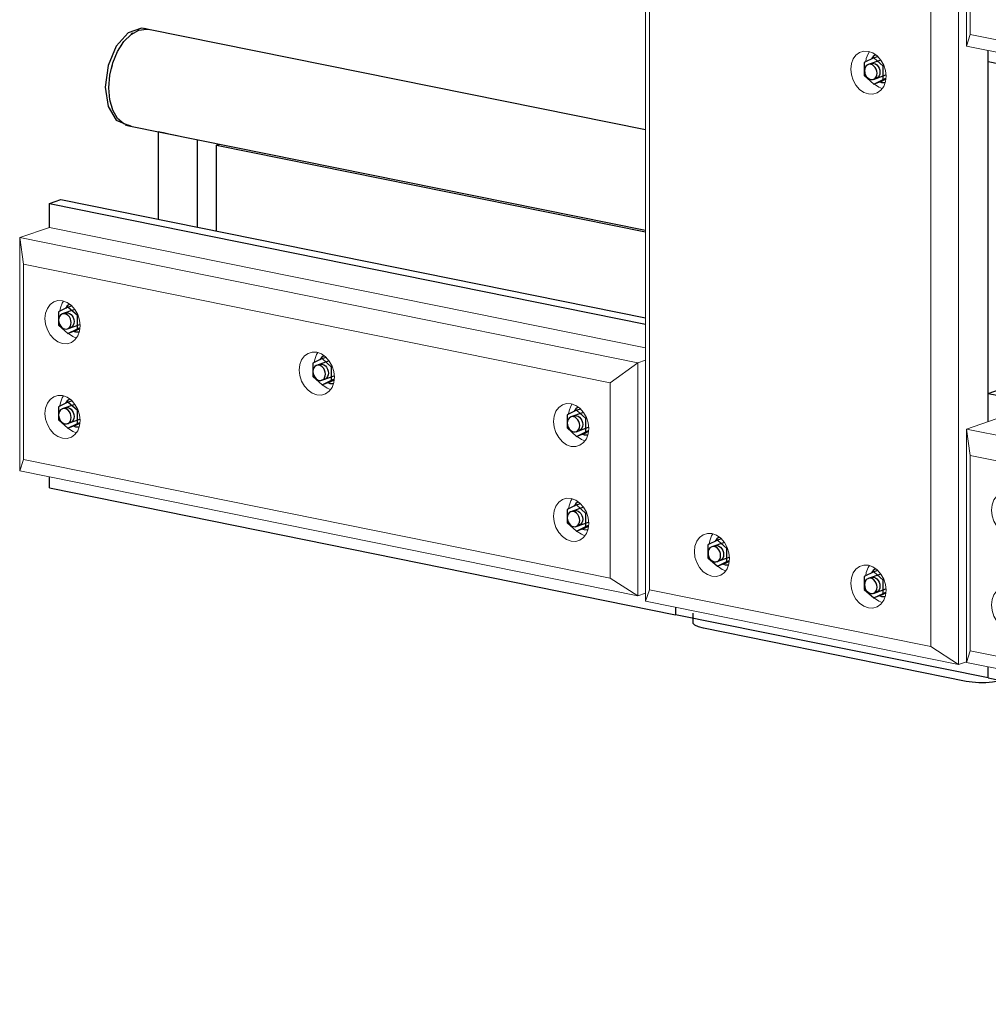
# Model space of a CAD drawing. Header units: millimetres. Extents: x -253989 to -201512, y -82117 to 103114.
# Tile 18 of 67: x -210562 to -209576, y -61243 to -60242. Entities that reach past the tile are written whole.
import ezdxf

# ---------------------------------------------------------------- set-up
doc = ezdxf.new("R2010")
doc.units = ezdxf.units.MM
for name, color, linetype, lineweight in [('N-CO-BC-BETONVORM-G', 50, 'Continuous', 25), ('N-CO-KC-KUNSTSTOFVORM-G', 7, 'Continuous', 13), ('N-CO-SC-STAALVORM-G', 10, 'Continuous', 25)]:
    doc.layers.add(name, color=color, linetype=linetype, lineweight=lineweight)

# ---------------------------------------------------------------- blocks, each defined once
blk = doc.blocks.new('GM_afdekklepje - GM_afdekklepje-V90-_3D_ Copy 2 Copy 2 Copy 1')
at = {"layer": 'N-CO-SC-STAALVORM-G'}
for p, q in [((132068.2, -60845.4), (132068.2, -60855.1)), ((132346.3, -60914.9), (132078.9, -60860.8))]:
    blk.add_line(p, q, dxfattribs=at)
for points in [[(132078.9, -60860.8, 0), (132073.9, -60859.5, 0), (132070.3, -60857.9, 0), (132068.5, -60856, 0), (132068.4, -60854.2, 0)], [(132382, -60914.1, 0), (132379.2, -60914.8, 0), (132373.1, -60915.8, 0), (132366.3, -60916.3, 0), (132359.2, -60916.3, 0), (132352.4, -60915.8, 0), (132346.3, -60914.9, 0)]]:
    blk.add_polyline3d(points, dxfattribs=at)
blk = doc.blocks.new('GM_Hakorit_2850 - GM_Hakorit_2850-V91-_3D_ Copy 2 Copy 2 Copy 1')
at = {"layer": 'N-CO-KC-KUNSTSTOFVORM-G'}
for p, q in [((132020.1, -60833.5), (132020.1, -58086.1)), ((132023.9, -60821.7), (132023.9, -58112.8)), ((132338.5, -60897.9), (132338.5, -58150.4)), ((132310.4, -60879.6), (132310.4, -58170.7)), ((132368.7, -60273.5), (132368.7, -60650.7)), ((132020.1, -60833.5), (132023.9, -60821.7)), ((132023.9, -60821.7), (132310.4, -60879.6)), ((132338.5, -60897.9), (132020.1, -60833.5)), ((132310.4, -60879.6), (132338.5, -60897.9)), ((132346.4, -60895.1), (132338.5, -60897.9))]:
    blk.add_line(p, q, dxfattribs=at)
for points in [[(132246.8, -60317.7, 0), (132242.1, -60316.1, 0), (132237.8, -60313, 0), (132234.1, -60308.8, 0), (132231.3, -60303.8, 0), (132229.5, -60298.2, 0), (132228.9, -60292.4, 0), (132229.5, -60286.9, 0), (132231.3, -60282.1, 0), (132234.1, -60278.2, 0), (132237.8, -60275.5, 0), (132242.1, -60274.2, 0), (132246.8, -60274.4, 0)], [(132247.7, -60274.6, 0), (132246.4, -60276.8, 0), (132244.6, -60281.7, 0), (132244.1, -60284.8, 0)], [(132246.8, -60274.4, 0), (132251.4, -60276, 0), (132255.7, -60279.1, 0), (132259.4, -60283.3, 0), (132262.3, -60288.3, 0), (132264.1, -60293.9, 0), (132264.7, -60299.7, 0), (132264.1, -60305.2, 0), (132262.3, -60310, 0), (132259.4, -60314, 0), (132255.7, -60316.7, 0), (132251.4, -60317.9, 0), (132246.8, -60317.7, 0)], [(132253, -60307.7, 0), (132257.3, -60310.8, 0), (132260.8, -60312.2, 0)], [(132087.6, -60808.1, 0), (132083, -60806.4, 0), (132078.6, -60803.4, 0), (132074.9, -60799.2, 0), (132072.1, -60794.1, 0), (132070.3, -60788.5, 0), (132069.7, -60782.8, 0), (132070.3, -60777.3, 0), (132072.1, -60772.4, 0), (132074.9, -60768.5, 0), (132078.6, -60765.8, 0), (132083, -60764.5, 0), (132087.6, -60764.7, 0)], [(132088.6, -60764.9, 0), (132087.2, -60767.1, 0), (132085.4, -60772, 0), (132084.9, -60775.1, 0)], [(132087.6, -60764.7, 0), (132092.2, -60766.4, 0), (132096.5, -60769.4, 0), (132100.2, -60773.6, 0), (132103.1, -60778.7, 0), (132104.9, -60784.3, 0), (132105.5, -60790, 0), (132104.9, -60795.5, 0), (132103.1, -60800.4, 0), (132100.2, -60804.3, 0), (132096.5, -60807, 0), (132092.2, -60808.3, 0), (132087.6, -60808.1, 0)], [(132093.8, -60798.1, 0), (132098.1, -60801.1, 0), (132101.6, -60802.5, 0)], [(132246.8, -60840.3, 0), (132242.1, -60838.6, 0), (132237.8, -60835.5, 0), (132234.1, -60831.3, 0), (132231.3, -60826.3, 0), (132229.5, -60820.7, 0), (132228.9, -60814.9, 0), (132229.5, -60809.5, 0), (132231.3, -60804.6, 0), (132234.1, -60800.7, 0), (132237.8, -60798, 0), (132242.1, -60796.7, 0), (132246.8, -60796.9, 0)], [(132247.7, -60797.1, 0), (132246.4, -60799.3, 0), (132244.6, -60804.2, 0), (132244.1, -60807.3, 0)], [(132246.8, -60796.9, 0), (132251.4, -60798.5, 0), (132255.7, -60801.6, 0), (132259.4, -60805.8, 0), (132262.3, -60810.9, 0), (132264.1, -60816.4, 0), (132264.7, -60822.2, 0), (132264.1, -60827.7, 0), (132262.3, -60832.5, 0), (132259.4, -60836.5, 0), (132255.7, -60839.2, 0), (132251.4, -60840.5, 0), (132246.8, -60840.3, 0)], [(132253, -60830.2, 0), (132257.3, -60833.3, 0), (132260.8, -60834.7, 0)]]:
    blk.add_polyline3d(points, dxfattribs=at)
blk = doc.blocks.new('GM_Hakorit_2240 - GM_Hakorit_2240-V99-_3D_ Copy 2 Copy 2 Copy 1')
at = {"layer": 'N-CO-KC-KUNSTSTOFVORM-G'}
for p, q in [((132346.4, -60031.9), (132376.7, -60021.3)), ((132376.7, -60021.3), (134009.9, -60351.5)), ((132346.4, -60269), (132346.4, -60031.9)), ((134002, -60366.6), (132346.4, -60031.9)), ((132346.4, -60031.9), (132350.2, -60058.6)), ((133973.9, -60386.9), (132350.2, -60058.6)), ((132350.2, -60058.6), (132350.2, -60257.2)), ((132350.2, -60257.2), (132346.4, -60269)), ((133973.9, -60585.5), (132350.2, -60257.2)), ((134002, -60603.7), (132346.4, -60269)), ((133973.9, -60386.9), (134002, -60366.6)), ((134009.9, -60363.8), (134002, -60366.6)), ((134002, -60366.6), (134002, -60603.7)), ((133973.9, -60585.5), (133973.9, -60386.9)), ((134002, -60603.7), (133973.9, -60585.5)), ((134002, -60603.7), (134009.9, -60601))]:
    blk.add_line(p, q, dxfattribs=at)
for points in [[(132372.1, -60114.1, 0), (132372.7, -60108.6, 0), (132374.5, -60103.8, 0), (132377.4, -60099.9, 0), (132381.1, -60097.2, 0), (132385.4, -60095.9, 0), (132390, -60096.1, 0), (132394.7, -60097.7, 0), (132399, -60100.8, 0), (132402.7, -60105, 0), (132405.5, -60110, 0), (132407.3, -60115.6, 0), (132407.9, -60121.4, 0)], [(132391, -60096.3, 0), (132389.7, -60098.5, 0), (132387.9, -60103.4, 0), (132387.4, -60106.5, 0)], [(132407.9, -60121.4, 0), (132407.3, -60126.9, 0), (132405.5, -60131.7, 0), (132402.7, -60135.7, 0), (132399, -60138.4, 0), (132394.7, -60139.6, 0), (132390, -60139.4, 0), (132385.4, -60137.8, 0), (132381.1, -60134.7, 0), (132377.4, -60130.5, 0), (132374.5, -60125.5, 0), (132372.7, -60119.9, 0), (132372.1, -60114.1, 0)], [(132396.2, -60129.4, 0), (132400.5, -60132.5, 0), (132404.1, -60133.9, 0)], [(132372.1, -60210.5, 0), (132372.7, -60205, 0), (132374.5, -60200.2, 0), (132377.4, -60196.3, 0), (132381.1, -60193.6, 0), (132385.4, -60192.3, 0), (132390, -60192.5, 0), (132394.7, -60194.1, 0), (132399, -60197.2, 0), (132402.7, -60201.4, 0), (132405.5, -60206.4, 0), (132407.3, -60212, 0), (132407.9, -60217.8, 0)], [(132391, -60192.7, 0), (132389.7, -60194.9, 0), (132387.9, -60199.8, 0), (132387.4, -60202.5, 0)], [(132407.9, -60217.8, 0), (132407.3, -60223.3, 0), (132405.5, -60228.1, 0), (132402.7, -60232.1, 0), (132399, -60234.8, 0), (132394.7, -60236, 0), (132390, -60235.8, 0), (132385.4, -60234.2, 0), (132381.1, -60231.1, 0), (132377.4, -60226.9, 0), (132374.5, -60221.9, 0), (132372.7, -60216.3, 0), (132372.1, -60210.5, 0)], [(132396.2, -60225.8, 0), (132400.5, -60228.9, 0), (132404.1, -60230.3, 0)], [(133144.2, -60270.2, 0), (133144.8, -60264.7, 0), (133146.6, -60259.9, 0), (133149.4, -60255.9, 0), (133153.1, -60253.2, 0), (133157.5, -60252, 0), (133162.1, -60252.1, 0), (133166.7, -60253.8, 0), (133171, -60256.9, 0), (133174.8, -60261.1, 0), (133177.6, -60266.1, 0), (133179.4, -60271.7, 0), (133180, -60277.5, 0)], [(133163.1, -60252.4, 0), (133161.7, -60254.6, 0), (133159.9, -60259.4, 0), (133159.4, -60262.5, 0)], [(132758.2, -60288.6, 0), (132758.8, -60283.1, 0), (132760.6, -60278.2, 0), (132763.4, -60274.3, 0), (132767.1, -60271.6, 0), (132771.4, -60270.3, 0), (132776.1, -60270.5, 0), (132780.7, -60272.2, 0), (132785, -60275.2, 0), (132788.7, -60279.4, 0), (132791.6, -60284.5, 0), (132793.4, -60290.1, 0), (132794, -60295.8, 0)], [(132777, -60270.8, 0), (132775.7, -60272.9, 0), (132773.9, -60277.8, 0), (132773.4, -60280.9, 0)], [(133180, -60277.5, 0), (133179.4, -60283, 0), (133177.6, -60287.8, 0), (133174.8, -60291.7, 0), (133171, -60294.4, 0), (133166.7, -60295.7, 0), (133162.1, -60295.5, 0), (133157.5, -60293.9, 0), (133153.1, -60290.8, 0), (133149.4, -60286.6, 0), (133146.6, -60281.6, 0), (133144.8, -60276, 0), (133144.2, -60270.2, 0)], [(132794, -60295.8, 0), (132793.4, -60301.3, 0), (132791.6, -60306.2, 0), (132788.7, -60310.1, 0), (132785, -60312.8, 0), (132780.7, -60314.1, 0), (132776.1, -60313.9, 0), (132771.4, -60312.2, 0), (132767.1, -60309.2, 0), (132763.4, -60305, 0), (132760.6, -60299.9, 0), (132758.8, -60294.3, 0), (132758.2, -60288.6, 0)], [(133168.2, -60285.5, 0), (133168.3, -60285.5, 0), (133172.6, -60288.6, 0), (133176.1, -60290, 0)], [(132782.2, -60303.9, 0), (132786.6, -60306.9, 0), (132790.1, -60308.3, 0)], [(133916.2, -60426.3, 0), (133916.8, -60420.8, 0), (133918.6, -60415.9, 0), (133921.5, -60412, 0), (133925.2, -60409.3, 0), (133929.5, -60408, 0), (133934.1, -60408.2, 0), (133938.8, -60409.9, 0), (133943.1, -60412.9, 0), (133946.8, -60417.1, 0), (133949.7, -60422.2, 0), (133951.4, -60427.8, 0), (133952.1, -60433.5, 0)], [(133935.1, -60408.5, 0), (133933.8, -60410.7, 0), (133932, -60415.5, 0), (133931.5, -60418.6, 0)], [(133530.2, -60444.7, 0), (133530.8, -60439.2, 0), (133532.6, -60434.3, 0), (133535.5, -60430.4, 0), (133539.2, -60427.7, 0), (133543.5, -60426.4, 0), (133548.1, -60426.6, 0), (133552.8, -60428.3, 0), (133557.1, -60431.3, 0), (133560.8, -60435.5, 0), (133563.6, -60440.6, 0), (133565.4, -60446.2, 0), (133566, -60451.9, 0)], [(133549.1, -60426.9, 0), (133547.7, -60429, 0), (133546, -60433.9, 0), (133545.5, -60437, 0)], [(133952.1, -60433.5, 0), (133951.4, -60439, 0), (133949.7, -60443.9, 0), (133946.8, -60447.8, 0), (133943.1, -60450.5, 0), (133938.8, -60451.8, 0), (133934.1, -60451.6, 0), (133929.5, -60449.9, 0), (133925.2, -60446.9, 0), (133921.5, -60442.7, 0), (133918.6, -60437.6, 0), (133916.8, -60432, 0), (133916.2, -60426.3, 0)], [(133940.3, -60441.6, 0), (133944.6, -60444.6, 0), (133948.2, -60446.1, 0)], [(133566, -60451.9, 0), (133565.4, -60457.4, 0), (133563.6, -60462.3, 0), (133560.8, -60466.2, 0), (133557.1, -60468.9, 0), (133552.8, -60470.2, 0), (133548.1, -60470, 0), (133543.5, -60468.3, 0), (133539.2, -60465.3, 0), (133535.5, -60461.1, 0), (133532.6, -60456, 0), (133530.8, -60450.4, 0), (133530.2, -60444.7, 0)], [(133554.3, -60460, 0), (133558.6, -60463, 0), (133562.1, -60464.4, 0)], [(133916.2, -60522.7, 0), (133916.8, -60517.2, 0), (133918.6, -60512.3, 0), (133921.5, -60508.4, 0), (133925.2, -60505.7, 0), (133929.5, -60504.4, 0), (133934.1, -60504.6, 0), (133938.8, -60506.3, 0), (133943.1, -60509.4, 0), (133946.8, -60513.5, 0), (133949.7, -60518.6, 0), (133951.4, -60524.2, 0), (133952.1, -60529.9, 0)], [(133935.1, -60504.9, 0), (133933.8, -60507.1, 0), (133932, -60511.9, 0), (133931.5, -60515, 0)], [(133938.8, -60548.2, 0), (133934.1, -60548, 0), (133929.5, -60546.3, 0), (133925.2, -60543.3, 0), (133921.5, -60539.1, 0), (133918.6, -60534, 0), (133916.8, -60528.4, 0), (133916.2, -60522.7, 0)], [(133952.1, -60529.9, 0), (133951.4, -60535.4, 0), (133949.7, -60540.3, 0), (133946.8, -60544.2, 0), (133943.1, -60546.9, 0), (133938.9, -60548.2, 0)], [(133940.3, -60538, 0), (133944.6, -60541.1, 0), (133948.2, -60542.5, 0)]]:
    blk.add_polyline3d(points, dxfattribs=at)
blk = doc.blocks.new('GM_Hakorit_2240 - GM_Hakorit_2240-V100-_3D_ Copy 2 Copy 2 Copy 1')
at = {"layer": 'N-CO-KC-KUNSTSTOFVORM-G'}
for p, q in [((132346.4, -60658.5), (132376.7, -60647.9)), ((132376.7, -60647.9), (134009.9, -60978.1)), ((132346.4, -60895.7), (132346.4, -60658.5)), ((134002, -60993.2), (132346.4, -60658.5)), ((132346.4, -60658.5), (132350.2, -60685.2)), ((133973.9, -61013.5), (132350.2, -60685.2)), ((132350.2, -60685.2), (132350.2, -60883.8)), ((132350.2, -60883.8), (132346.4, -60895.7)), ((133973.9, -61212.1), (132350.2, -60883.8)), ((134002, -61230.4), (132346.4, -60895.7)), ((134009.9, -60990.4), (134002, -60993.2)), ((133973.9, -61013.5), (134002, -60993.2)), ((134002, -60993.2), (134002, -61230.4)), ((133973.9, -61212.1), (133973.9, -61013.5)), ((134002, -61230.4), (133973.9, -61212.1)), ((134002, -61230.4), (134009.9, -61227.6))]:
    blk.add_line(p, q, dxfattribs=at)
for points in [[(132372.1, -60740.8, 0), (132372.7, -60735.3, 0), (132374.5, -60730.4, 0), (132377.4, -60726.5, 0), (132381.1, -60723.8, 0), (132385.4, -60722.5, 0), (132390, -60722.7, 0), (132394.7, -60724.4, 0), (132399, -60727.4, 0), (132402.7, -60731.6, 0), (132405.5, -60736.7, 0), (132407.3, -60742.3, 0), (132407.9, -60748, 0)], [(132391, -60722.9, 0), (132389.7, -60725.1, 0), (132387.9, -60730, 0), (132387.4, -60732.9, 0)], [(132407.9, -60748, 0), (132407.3, -60753.5, 0), (132405.5, -60758.4, 0), (132402.7, -60762.3, 0), (132399, -60765, 0), (132394.7, -60766.3, 0), (132390, -60766.1, 0), (132385.4, -60764.4, 0), (132381.1, -60761.3, 0), (132377.4, -60757.2, 0), (132374.5, -60752.1, 0), (132372.7, -60746.5, 0), (132372.1, -60740.8, 0)], [(132396.2, -60756.1, 0), (132400.5, -60759.1, 0), (132404.1, -60760.5, 0)], [(132372.1, -60837.2, 0), (132372.7, -60831.7, 0), (132374.5, -60826.8, 0), (132377.4, -60822.9, 0), (132381.1, -60820.2, 0), (132385.4, -60818.9, 0), (132390, -60819.1, 0), (132394.7, -60820.8, 0), (132399, -60823.8, 0), (132402.7, -60828, 0), (132405.5, -60833.1, 0), (132407.3, -60838.7, 0), (132407.9, -60844.4, 0)], [(132391, -60819.3, 0), (132389.7, -60821.5, 0), (132387.9, -60826.4, 0), (132387.4, -60829.5, 0)], [(132407.9, -60844.4, 0), (132407.3, -60849.9, 0), (132405.5, -60854.8, 0), (132402.7, -60858.7, 0), (132399, -60861.4, 0), (132394.7, -60862.7, 0), (132390, -60862.5, 0), (132385.4, -60860.8, 0), (132381.1, -60857.8, 0), (132377.4, -60853.6, 0), (132374.5, -60848.5, 0), (132372.7, -60842.9, 0), (132372.1, -60837.2, 0)], [(132396.2, -60852.5, 0), (132400.5, -60855.5, 0), (132404.1, -60856.9, 0)], [(133144.2, -60896.8, 0), (133144.8, -60891.3, 0), (133146.6, -60886.5, 0), (133149.4, -60882.6, 0), (133153.1, -60879.9, 0), (133157.5, -60878.6, 0), (133162.1, -60878.8, 0), (133166.7, -60880.4, 0), (133171, -60883.5, 0), (133174.8, -60887.7, 0), (133177.6, -60892.7, 0), (133179.4, -60898.3, 0), (133180, -60904.1, 0)], [(133163.1, -60879, 0), (133161.7, -60881.2, 0), (133159.9, -60886.1, 0), (133159.4, -60889.2, 0)], [(132758.2, -60915.2, 0), (132758.8, -60909.7, 0), (132760.6, -60904.8, 0), (132763.4, -60900.9, 0), (132767.1, -60898.2, 0), (132771.4, -60896.9, 0), (132776.1, -60897.1, 0), (132780.7, -60898.8, 0), (132785, -60901.8, 0), (132788.7, -60906, 0), (132791.6, -60911.1, 0), (132793.4, -60916.7, 0), (132794, -60922.4, 0)], [(132777, -60897.4, 0), (132775.7, -60899.6, 0), (132773.9, -60904.4, 0), (132773.4, -60907.5, 0)], [(133180, -60904.1, 0), (133179.4, -60909.6, 0), (133177.6, -60914.4, 0), (133174.8, -60918.4, 0), (133171, -60921.1, 0), (133166.7, -60922.3, 0), (133162.1, -60922.1, 0), (133157.5, -60920.5, 0), (133153.1, -60917.4, 0), (133149.4, -60913.2, 0), (133146.6, -60908.2, 0), (133144.8, -60902.6, 0), (133144.2, -60896.8, 0)], [(133168.3, -60912.1, 0), (133172.6, -60915.2, 0), (133176.1, -60916.6, 0)], [(132794, -60922.4, 0), (132793.4, -60927.9, 0), (132791.6, -60932.8, 0), (132788.7, -60936.7, 0), (132785, -60939.4, 0), (132780.7, -60940.7, 0), (132776.1, -60940.5, 0), (132771.4, -60938.8, 0), (132767.1, -60935.8, 0), (132763.4, -60931.6, 0), (132760.6, -60926.5, 0), (132758.8, -60920.9, 0), (132758.2, -60915.2, 0)], [(132782.2, -60930.5, 0), (132786.6, -60933.5, 0), (132790.1, -60935, 0)], [(133916.2, -61052.9, 0), (133916.8, -61047.4, 0), (133918.6, -61042.6, 0), (133921.5, -61038.6, 0), (133925.2, -61035.9, 0), (133929.5, -61034.7, 0), (133934.1, -61034.9, 0), (133938.8, -61036.5, 0), (133943.1, -61039.6, 0), (133946.8, -61043.8, 0), (133949.7, -61048.8, 0), (133951.4, -61054.4, 0), (133952.1, -61060.2, 0)], [(133935.1, -61035.1, 0), (133933.8, -61037.3, 0), (133932, -61042.1, 0), (133931.5, -61045.2, 0)], [(133530.2, -61071.3, 0), (133530.8, -61065.8, 0), (133532.6, -61060.9, 0), (133535.5, -61057, 0), (133539.2, -61054.3, 0), (133543.5, -61053, 0), (133548.1, -61053.2, 0), (133552.8, -61054.9, 0), (133557.1, -61057.9, 0), (133560.8, -61062.1, 0), (133563.6, -61067.2, 0), (133565.4, -61072.8, 0), (133566, -61078.5, 0)], [(133549.1, -61053.5, 0), (133547.7, -61055.6, 0), (133546, -61060.5, 0), (133545.5, -61063.6, 0)], [(133938.8, -61078.4, 0), (133934.1, -61078.2, 0), (133929.5, -61076.6, 0), (133925.2, -61073.5, 0), (133921.5, -61069.3, 0), (133918.6, -61064.3, 0), (133916.8, -61058.7, 0), (133916.2, -61052.9, 0)], [(133952.1, -61060.2, 0), (133951.4, -61065.7, 0), (133949.7, -61070.5, 0), (133946.8, -61074.4, 0), (133943.1, -61077.1, 0), (133938.9, -61078.4, 0)], [(133566, -61078.5, 0), (133565.4, -61084, 0), (133563.6, -61088.9, 0), (133560.8, -61092.8, 0), (133557.1, -61095.5, 0), (133552.8, -61096.8, 0), (133548.1, -61096.6, 0), (133543.5, -61094.9, 0), (133539.2, -61091.9, 0), (133535.5, -61087.7, 0), (133532.6, -61082.6, 0), (133530.8, -61077, 0), (133530.2, -61071.3, 0)], [(133940.3, -61068.2, 0), (133944.6, -61071.3, 0), (133948.2, -61072.7, 0)], [(133554.3, -61086.6, 0), (133558.6, -61089.6, 0), (133562.1, -61091, 0)], [(133916.2, -61149.3, 0), (133916.8, -61143.8, 0), (133918.6, -61139, 0), (133921.5, -61135, 0), (133925.2, -61132.4, 0), (133929.5, -61131.1, 0), (133934.1, -61131.3, 0), (133938.8, -61132.9, 0), (133943.1, -61136, 0), (133946.8, -61140.2, 0), (133949.7, -61145.2, 0), (133951.4, -61150.8, 0), (133952.1, -61156.6, 0)], [(133935.1, -61131.5, 0), (133933.8, -61133.7, 0), (133932, -61138.5, 0), (133931.5, -61141.6, 0)], [(133952.1, -61156.6, 0), (133951.4, -61162.1, 0), (133949.7, -61166.9, 0), (133946.8, -61170.8, 0), (133943.1, -61173.5, 0), (133938.8, -61174.8, 0), (133934.1, -61174.6, 0), (133929.5, -61173, 0), (133925.2, -61169.9, 0), (133921.5, -61165.7, 0), (133918.6, -61160.7, 0), (133916.8, -61155.1, 0), (133916.2, -61149.3, 0)], [(133940.3, -61164.6, 0), (133944.6, -61167.7, 0), (133948.2, -61169.1, 0)]]:
    blk.add_polyline3d(points, dxfattribs=at)
blk = doc.blocks.new('GM_Hakorit_880 - GM_Hakorit_880-V101-_3D_ Copy 2 Copy 2 Copy 1')
at = {"layer": 'N-CO-KC-KUNSTSTOFVORM-G'}
for p, q in [((131383.4, -58583.9), (131413.6, -58573.4)), ((131413.6, -58573.4), (132020.1, -58696)), ((131383.4, -58821.1), (131383.4, -58583.9)), ((132012.1, -58711.1), (131383.4, -58583.9)), ((131383.4, -58583.9), (131387.2, -58610.7)), ((131984.1, -58731.4), (131387.2, -58610.7)), ((131387.2, -58610.7), (131387.2, -58809.3)), ((132020.1, -58708.3), (132012.1, -58711.1)), ((131984.1, -58731.4), (132012.1, -58711.1)), ((132012.1, -58711.1), (132012.1, -58948.2)), ((131984.1, -58930), (131984.1, -58731.4)), ((131387.2, -58809.3), (131383.4, -58821.1)), ((131984.1, -58930), (131387.2, -58809.3)), ((132012.1, -58948.2), (131383.4, -58821.1)), ((132012.1, -58948.2), (131984.1, -58930)), ((132012.1, -58948.2), (132020.1, -58945.4))]:
    blk.add_line(p, q, dxfattribs=at)
for points in [[(131409.1, -58666.2, 0), (131409.7, -58660.7, 0), (131411.5, -58655.8, 0), (131414.3, -58651.9, 0), (131418, -58649.2, 0), (131422.3, -58647.9, 0), (131427, -58648.1, 0), (131431.6, -58649.8, 0), (131435.9, -58652.8, 0), (131439.6, -58657, 0), (131442.5, -58662.1, 0), (131444.3, -58667.7, 0), (131444.9, -58673.4, 0)], [(131427.9, -58648.4, 0), (131426.6, -58650.5, 0), (131424.8, -58655.4, 0), (131424.3, -58658.5, 0)], [(131444.9, -58673.4, 0), (131444.3, -58678.9, 0), (131442.5, -58683.8, 0), (131439.6, -58687.7, 0), (131435.9, -58690.4, 0), (131431.6, -58691.7, 0), (131427, -58691.5, 0), (131422.3, -58689.8, 0), (131418, -58686.8, 0), (131414.3, -58682.6, 0), (131411.5, -58677.5, 0), (131409.7, -58671.9, 0), (131409.1, -58666.2, 0)], [(131433.1, -58681.5, 0), (131437.5, -58684.5, 0), (131441, -58686, 0)], [(131667.7, -58718.5, 0), (131668.3, -58713, 0), (131670.1, -58708.1, 0), (131673, -58704.2, 0), (131676.7, -58701.5, 0), (131681, -58700.2, 0), (131685.6, -58700.4, 0), (131690.3, -58702.1, 0), (131694.6, -58705.1, 0), (131698.3, -58709.3, 0), (131701.1, -58714.4, 0), (131702.9, -58720, 0), (131703.5, -58725.7, 0)], [(131686.6, -58700.7, 0), (131685.3, -58702.8, 0), (131683.5, -58707.7, 0), (131683, -58710.8, 0)], [(131703.5, -58725.7, 0), (131702.9, -58731.2, 0), (131701.1, -58736.1, 0), (131698.3, -58740, 0), (131694.6, -58742.7, 0), (131690.3, -58744, 0), (131685.6, -58743.8, 0), (131681, -58742.1, 0), (131676.7, -58739.1, 0), (131673, -58734.9, 0), (131670.1, -58729.8, 0), (131668.3, -58724.2, 0), (131667.7, -58718.5, 0)], [(131691.8, -58733.8, 0), (131696.1, -58736.8, 0), (131699.7, -58738.2, 0)], [(131409.1, -58762.6, 0), (131409.7, -58757.1, 0), (131411.5, -58752.2, 0), (131414.3, -58748.3, 0), (131418, -58745.6, 0), (131422.3, -58744.3, 0), (131427, -58744.5, 0), (131431.6, -58746.2, 0), (131435.9, -58749.2, 0), (131439.6, -58753.4, 0), (131442.5, -58758.5, 0), (131444.3, -58764.1, 0), (131444.9, -58769.8, 0)], [(131427.9, -58744.8, 0), (131426.6, -58746.9, 0), (131424.8, -58751.8, 0), (131424.3, -58754.9, 0)], [(131926.4, -58770.8, 0), (131927, -58765.3, 0), (131928.8, -58760.4, 0), (131931.7, -58756.5, 0), (131935.4, -58753.8, 0), (131939.7, -58752.5, 0), (131944.3, -58752.7, 0), (131949, -58754.4, 0), (131953.3, -58757.4, 0), (131957, -58761.6, 0), (131959.8, -58766.7, 0), (131961.6, -58772.3, 0), (131962.2, -58778, 0)], [(131945.3, -58753, 0), (131943.9, -58755.1, 0), (131942.2, -58760, 0), (131941.7, -58763.1, 0)], [(131444.9, -58769.8, 0), (131444.3, -58775.3, 0), (131442.5, -58780.2, 0), (131439.6, -58784.1, 0), (131435.9, -58786.8, 0), (131431.6, -58788.1, 0), (131427, -58787.9, 0), (131422.3, -58786.2, 0), (131418, -58783.2, 0), (131414.3, -58779, 0), (131411.5, -58773.9, 0), (131409.7, -58768.3, 0), (131409.1, -58762.6, 0)], [(131433.1, -58777.9, 0), (131437.5, -58780.9, 0), (131441, -58782.4, 0)], [(131962.2, -58778, 0), (131961.6, -58783.5, 0), (131959.8, -58788.4, 0), (131957, -58792.3, 0), (131953.3, -58795, 0), (131949, -58796.3, 0), (131944.3, -58796.1, 0), (131939.7, -58794.4, 0), (131935.4, -58791.4, 0), (131931.7, -58787.2, 0), (131928.8, -58782.1, 0), (131927, -58776.5, 0), (131926.4, -58770.8, 0)], [(131950.5, -58786.1, 0), (131954.8, -58789.1, 0), (131958.3, -58790.5, 0)], [(131926.4, -58867.2, 0), (131927, -58861.7, 0), (131928.8, -58856.8, 0), (131931.7, -58852.9, 0), (131935.4, -58850.2, 0), (131939.7, -58848.9, 0), (131944.3, -58849.1, 0), (131949, -58850.8, 0), (131953.3, -58853.8, 0), (131957, -58858, 0), (131959.8, -58863.1, 0), (131961.6, -58868.7, 0), (131962.2, -58874.4, 0)], [(131945.3, -58849.4, 0), (131943.9, -58851.5, 0), (131942.2, -58856.4, 0), (131941.7, -58859.5, 0)], [(131962.2, -58874.4, 0), (131961.6, -58879.9, 0), (131959.8, -58884.8, 0), (131957, -58888.7, 0), (131953.3, -58891.4, 0), (131949, -58892.7, 0), (131944.3, -58892.5, 0), (131939.7, -58890.8, 0), (131935.4, -58887.8, 0), (131931.7, -58883.6, 0), (131928.8, -58878.5, 0), (131927, -58872.9, 0), (131926.4, -58867.2, 0)], [(131950.5, -58882.5, 0), (131954.8, -58885.5, 0), (131958.3, -58886.9, 0)]]:
    blk.add_polyline3d(points, dxfattribs=at)
blk = doc.blocks.new('GM_Bouten_Moeren_Zeskant - M16-3610774-_3D_ Copy 2 Copy 2 Copy 1')
at = {"layer": 'N-CO-SC-STAALVORM-G'}
for p, q in [((131949.8, -58132.6), (131940.2, -58137.4)), ((131940.2, -58137.4), (131940.2, -58150.7)), ((131957, -58135), (131944.1, -58139.5)), ((131949.8, -58132.6), (131953.7, -58131.2)), ((131959.3, -58141.2), (131949.8, -58132.6)), ((131960.1, -58140.9), (131959.3, -58141.2)), ((131959.3, -58154.6), (131959.3, -58141.2)), ((131940.2, -58150.7), (131949.8, -58159.3)), ((131949.4, -58154.6), (131962.1, -58150.1)), ((131949.8, -58159.3), (131959.3, -58154.6)), ((131957.6, -58156.6), (131949.8, -58159.3)), ((131961.9, -58154.5), (131957.6, -58156.6)), ((131962, -58153.6), (131959.3, -58154.6))]:
    blk.add_line(p, q, dxfattribs=at)
for points in [[(131953.1, -58148.3, 0), (131952.9, -58146.3, 0), (131952.3, -58144.3, 0), (131951.2, -58142.5, 0), (131949.9, -58141, 0), (131948.4, -58139.9, 0), (131946.7, -58139.3, 0), (131945.1, -58139.2, 0), (131943.6, -58139.7, 0), (131942.2, -58140.7, 0), (131941.2, -58142.1, 0), (131940.6, -58143.8, 0), (131940.4, -58145.7, 0)], [(131946.6, -58138.6, 0), (131948.1, -58138.2, 0), (131949.8, -58138.3, 0), (131951.4, -58138.8, 0), (131953, -58139.9, 0), (131954.3, -58141.4, 0), (131955.3, -58143.2, 0), (131955.9, -58145.2, 0), (131956.1, -58147.3, 0)], [(131951.5, -58129.6, 0), (131949.2, -58131.3, 0), (131947.4, -58133.8, 0)], [(131940.4, -58145.7, 0), (131940.6, -58147.8, 0), (131941.2, -58149.8, 0), (131942.2, -58151.6, 0), (131943.6, -58153.1, 0), (131945.1, -58154.1, 0), (131946.7, -58154.7, 0), (131948.4, -58154.8, 0), (131949.9, -58154.3, 0), (131951.2, -58153.4, 0), (131952.3, -58152, 0), (131952.9, -58150.3, 0), (131953.1, -58148.3, 0)], [(131956.1, -58147.3, 0), (131955.9, -58149.2, 0), (131955.3, -58150.9, 0), (131954.3, -58152.3, 0), (131953, -58153.3, 0), (131952.4, -58153.5, 0)], [(131956.1, -58157.2, 0), (131957.6, -58157.7, 0), (131960.7, -58157.8, 0), (131961.3, -58157.7, 0)]]:
    blk.add_polyline3d(points, dxfattribs=at)
blk = doc.blocks.new('GM_Bouten_Moeren_Zeskant - M16-V115-_3D_ Copy 2 Copy 2 Copy 1')
at = {"layer": 'N-CO-SC-STAALVORM-G'}
for p, q in [((131691.1, -60586.8), (131681.5, -60591.5)), ((131681.5, -60591.5), (131681.5, -60604.9)), ((131698.3, -60589.1), (131685.4, -60593.6)), ((131691.1, -60586.8), (131695, -60585.4)), ((131700.6, -60595.4), (131691.1, -60586.8)), ((131701.4, -60595.1), (131700.6, -60595.4)), ((131700.6, -60608.8), (131700.6, -60595.4)), ((131681.5, -60604.9), (131691.1, -60613.5)), ((131690.7, -60608.8), (131703.4, -60604.3)), ((131691.1, -60613.5), (131700.6, -60608.8)), ((131699, -60610.8), (131691.1, -60613.5)), ((131703.2, -60608.6), (131699, -60610.8)), ((131703.3, -60607.8), (131700.6, -60608.8))]:
    blk.add_line(p, q, dxfattribs=at)
for points in [[(131692.8, -60583.8, 0), (131690.5, -60585.5, 0), (131688.7, -60588, 0)], [(131694.4, -60602.5, 0), (131694.2, -60600.4, 0), (131693.6, -60598.5, 0), (131692.6, -60596.7, 0), (131691.2, -60595.2, 0), (131689.7, -60594.1, 0), (131688.1, -60593.5, 0), (131686.4, -60593.4, 0), (131684.9, -60593.9, 0), (131683.6, -60594.8, 0), (131682.5, -60596.2, 0), (131681.9, -60598, 0), (131681.7, -60599.9, 0)], [(131681.7, -60599.9, 0), (131681.9, -60602, 0), (131682.5, -60603.9, 0), (131683.6, -60605.7, 0), (131684.9, -60607.2, 0), (131686.4, -60608.3, 0), (131688.1, -60608.9, 0), (131689.7, -60609, 0), (131691.2, -60608.5, 0), (131692.6, -60607.6, 0), (131693.6, -60606.2, 0), (131694.2, -60604.4, 0), (131694.4, -60602.5, 0)], [(131687.9, -60592.8, 0), (131689.4, -60592.4, 0), (131691.1, -60592.4, 0), (131692.7, -60593, 0), (131694.3, -60594.1, 0), (131695.6, -60595.6, 0), (131696.6, -60597.4, 0), (131697.2, -60599.4, 0), (131697.5, -60601.4, 0)], [(131697.5, -60601.4, 0), (131697.2, -60603.4, 0), (131696.6, -60605.1, 0), (131695.6, -60606.5, 0), (131694.3, -60607.5, 0), (131693.7, -60607.7, 0)], [(131697.4, -60611.4, 0), (131699, -60611.9, 0), (131702, -60612, 0), (131702.7, -60611.9, 0)]]:
    blk.add_polyline3d(points, dxfattribs=at)
blk = doc.blocks.new('GM_Bouten_Moeren_Zeskant - M16-V106-_3D_ Copy 2 Copy 2 Copy 1')
at = {"layer": 'N-CO-SC-STAALVORM-G'}
for p, q in [((131432.4, -58028), (131422.9, -58032.8)), ((131432.4, -58028), (131436.2, -58026.7)), ((131442, -58036.6), (131432.4, -58028)), ((131422.9, -58032.8), (131422.9, -58046.1)), ((131439.6, -58030.4), (131426.7, -58034.9)), ((131442.7, -58036.3), (131442, -58036.6)), ((131442, -58050), (131442, -58036.6)), ((131422.9, -58046.1), (131432.4, -58054.7)), ((131432, -58050), (131444.7, -58045.5)), ((131444.6, -58049.1), (131442, -58050)), ((131432.4, -58054.7), (131442, -58050)), ((131440.3, -58052), (131432.4, -58054.7)), ((131444.5, -58049.9), (131440.3, -58052))]:
    blk.add_line(p, q, dxfattribs=at)
for points in [[(131434.2, -58025, 0), (131431.8, -58026.7, 0), (131430, -58029.2, 0)], [(131435.8, -58043.7, 0), (131435.5, -58041.7, 0), (131434.9, -58039.7, 0), (131433.9, -58037.9, 0), (131432.6, -58036.4, 0), (131431, -58035.3, 0), (131429.4, -58034.7, 0), (131427.7, -58034.6, 0), (131426.2, -58035.1, 0), (131424.9, -58036.1, 0), (131423.9, -58037.5, 0), (131423.2, -58039.2, 0), (131423, -58041.1, 0)], [(131429.2, -58034, 0), (131430.8, -58033.6, 0), (131432.4, -58033.7, 0), (131434.1, -58034.3, 0), (131435.6, -58035.3, 0), (131436.9, -58036.8, 0), (131437.9, -58038.6, 0), (131438.6, -58040.6, 0), (131438.8, -58042.7, 0)], [(131423, -58041.1, 0), (131423.2, -58043.2, 0), (131423.9, -58045.2, 0), (131424.9, -58047, 0), (131426.2, -58048.5, 0), (131427.7, -58049.5, 0), (131429.4, -58050.1, 0), (131431, -58050.2, 0), (131432.6, -58049.8, 0), (131433.9, -58048.8, 0), (131434.9, -58047.4, 0), (131435.5, -58045.7, 0), (131435.8, -58043.7, 0)], [(131438.8, -58042.7, 0), (131438.6, -58044.6, 0), (131437.9, -58046.3, 0), (131436.9, -58047.7, 0), (131435.6, -58048.7, 0), (131435.1, -58048.9, 0)], [(131438.7, -58052.6, 0), (131440.3, -58053.1, 0), (131443.4, -58053.2, 0), (131444, -58053.1, 0)]]:
    blk.add_polyline3d(points, dxfattribs=at)
blk = doc.blocks.new('GM_Haalbuis_750 - GM_Haalbuis_750-3693123-_3D_ Copy 2 Copy 2 Copy 1')
at = {"layer": 'N-CO-SC-STAALVORM-G'}
for p, q in [((131514.3, -60252), (131510.4, -60251.2)), ((131514.3, -60252), (131513.1, -60251.8)), ((132020.1, -60354.2), (131514.3, -60252)), ((131490.5, -60349.2), (131494.5, -60350)), ((131492.9, -60349.6), (131496.2, -60350.2)), ((131494.5, -60350), (132020.1, -60456.3)), ((131524.2, -60355.8), (131524.2, -60445.1)), ((131564.2, -60453.2), (131564.2, -60364.4))]:
    blk.add_line(p, q, dxfattribs=at)
for points in [[(131511.2, -60251.4, 0), (131507.2, -60250.8, 0), (131493.7, -60255.5, 0), (131481.6, -60269.1, 0), (131473.2, -60288.8, 0), (131470.2, -60310.8, 0)], [(131512, -60251.7, 0), (131511.2, -60251.6, 0), (131510.2, -60251.7, 0)], [(131474.2, -60311.6, 0), (131475.2, -60298.7, 0), (131478.2, -60286, 0), (131483, -60274.4, 0), (131489.3, -60264.5, 0), (131496.6, -60257.2, 0), (131504.4, -60252.8, 0), (131512.3, -60251.7, 0), (131515.2, -60252.2, 0)], [(131498.6, -60255.7, 0), (131497.7, -60256.3, 0), (131496.9, -60257, 0)], [(131486.5, -60268.4, 0), (131485.6, -60269.9, 0), (131484.8, -60271.2, 0)], [(131477.5, -60288.4, 0), (131477.2, -60289.6, 0), (131476.7, -60291.6, 0)], [(131470.2, -60310.8, 0), (131473.2, -60330.6, 0), (131481.6, -60344.5, 0), (131493.7, -60349.5, 0)], [(131496.6, -60350.3, 0), (131489.3, -60348, 0), (131483, -60342.6, 0), (131478.2, -60334.3, 0), (131475.2, -60323.7, 0), (131474.2, -60311.6, 0)], [(131476.7, -60329.8, 0), (131477.2, -60331.4, 0), (131477.5, -60332.4, 0)], [(131484.8, -60344.5, 0), (131485.6, -60345.3, 0), (131486.9, -60346.4, 0)], [(131524.3, -60355.9, 0), (131525.8, -60356.3, 0), (131529.5, -60356.9, 0), (131535.1, -60358.1, 0), (131541.7, -60359.5, 0), (131543.5, -60359.9, 0)]]:
    blk.add_polyline3d(points, dxfattribs=at)

msp = doc.modelspace()

# ---------------------------------------------------------------- linework, layer by layer
at = {"layer": 'N-CO-SC-STAALVORM-G'}
for p, q in [((-209576.3, -60650.7), (-209576.3, -60273.5)), ((-209576.3, -60284.8), (-209576.3, -60273.5)), ((-209576.3, -60284.8), (-207935.1, -60616.6)), ((-210361.3, -60369.7), (-210358, -60368.6)), ((-210361.3, -60457.2), (-210361.3, -60369.7)), ((-210361.3, -60369.7), (-209924.9, -60457.9)), ((-210531.4, -60429.1), (-210519.9, -60425.1)), ((-210531.4, -60453.2), (-210531.4, -60429.1)), ((-210531.4, -60429.1), (-209924.9, -60551.7)), ((-210519.9, -60425.1), (-209924.9, -60545.4)), ((-209576.3, -60622.2), (-209564.8, -60618.2)), ((-209576.3, -60650.7), (-209576.3, -60622.2)), ((-209576.3, -60622.2), (-207935.1, -60954)), ((-210531.4, -60718.3), (-210531.4, -60707.1)), ((-210531.4, -60718.3), (-209894.6, -60847.1)), ((-209894.6, -60839.7), (-209894.6, -60847.1)), ((-209894.6, -60839.7), (-209894.6, -60847.1)), ((-209576.3, -60911.4), (-209894.6, -60847.1)), ((-209576.3, -60911.4), (-209576.3, -60900.2)), ((-209576.3, -60911.4), (-209576.3, -60900.2)), ((-209576.3, -60911.4), (-207935.1, -61243.2))]:
    msp.add_line(p, q, dxfattribs=at)

# ---------------------------------------------------------------- block references
at = {"layer": 'N-CO-BC-BETONVORM-G'}
for name, p in [('GM_Hakorit_2850 - GM_Hakorit_2850-V91-_3D_ Copy 2 Copy 2 Copy 1', (-341945, 0)), ('GM_Hakorit_2240 - GM_Hakorit_2240-V99-_3D_ Copy 2 Copy 2 Copy 1', (-341945, 0)), ('GM_Haalbuis_750 - GM_Haalbuis_750-3693123-_3D_ Copy 2 Copy 2 Copy 1', (-341945, 0)), ('GM_Bouten_Moeren_Zeskant - M16-3610774-_3D_ Copy 2 Copy 2 Copy 1', (-341642.6, -2148.3)), ('GM_Hakorit_880 - GM_Hakorit_880-V101-_3D_ Copy 2 Copy 2 Copy 1', (-341945, -1879.9)), ('GM_Bouten_Moeren_Zeskant - M16-V106-_3D_ Copy 2 Copy 2 Copy 1', (-341945, -2506.5)), ('GM_Bouten_Moeren_Zeskant - M16-V115-_3D_ Copy 2 Copy 2 Copy 1', (-341945, 0)), ('GM_Bouten_Moeren_Zeskant - M16-V106-_3D_ Copy 2 Copy 2 Copy 1', (-341945, -2602.9)), ('GM_Bouten_Moeren_Zeskant - M16-3610774-_3D_ Copy 2 Copy 2 Copy 1', (-341945, -2506.5)), ('GM_Hakorit_2240 - GM_Hakorit_2240-V100-_3D_ Copy 2 Copy 2 Copy 1', (-341945, 0)), ('GM_Bouten_Moeren_Zeskant - M16-3610774-_3D_ Copy 2 Copy 2 Copy 1', (-341945, -2602.9)), ('GM_Bouten_Moeren_Zeskant - M16-3610774-_3D_ Copy 2 Copy 2 Copy 1', (-341801.7, -2638.6)), ('GM_Bouten_Moeren_Zeskant - M16-3610774-_3D_ Copy 2 Copy 2 Copy 1', (-341642.6, -2670.8)), ('GM_afdekklepje - GM_afdekklepje-V90-_3D_ Copy 2 Copy 2 Copy 1', (-341945, 0))]:
    msp.add_blockref(name, p, dxfattribs=at)

doc.saveas('drawing.dxf')
